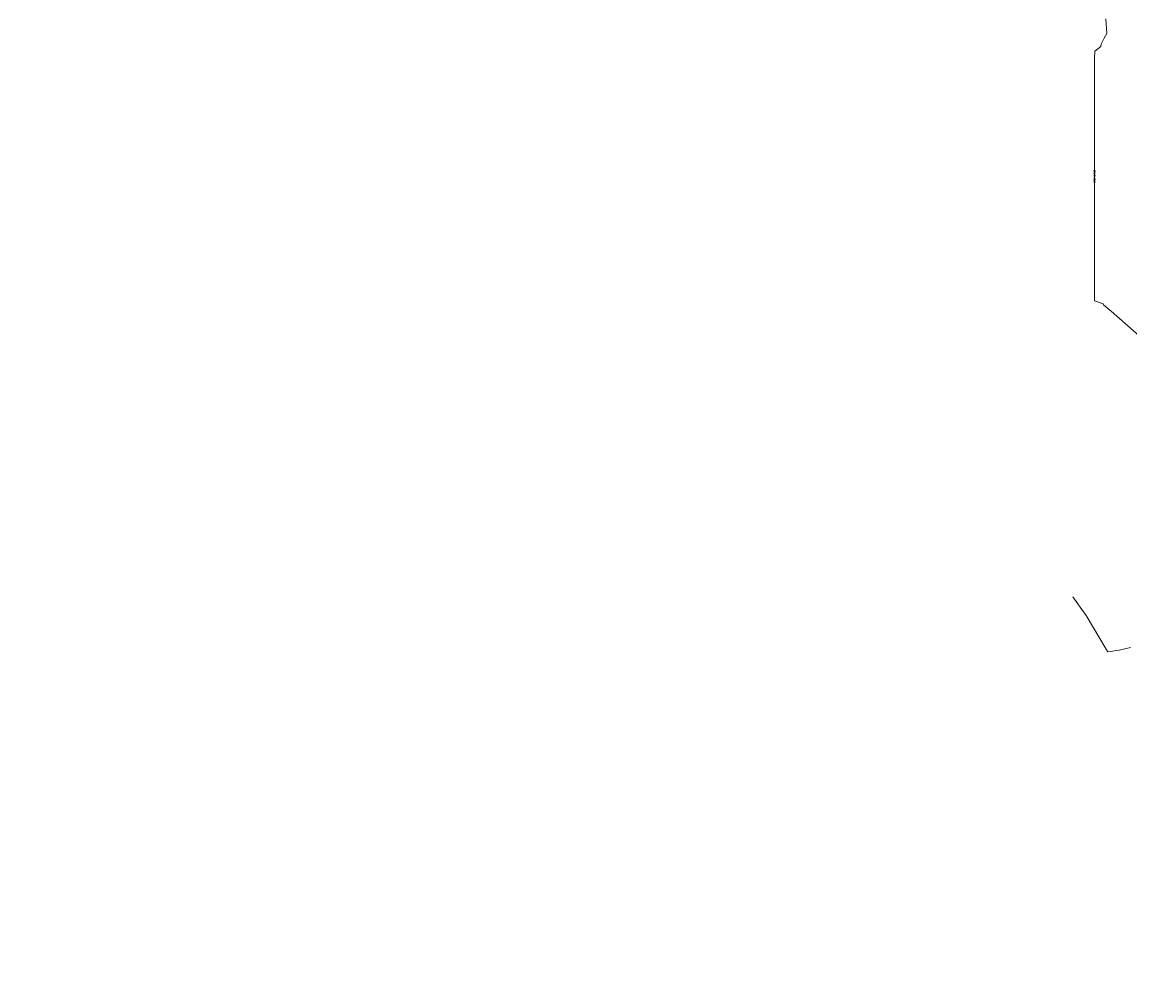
# Model space of a CAD drawing. Header units: millimetres. Extents: x 3402416 to 3403134, y 5267375 to 5268119.
# Tile 16 of 256: x 3402518 to 3402583, y 5267585 to 5267641. Entities that reach past the tile are written whole.
import ezdxf

# ---------------------------------------------------------------- set-up
doc = ezdxf.new("R2010")
doc.units = ezdxf.units.MM
doc.header["$MEASUREMENT"] = 0
doc.linetypes.add('100.5', pattern=[5.5, 3.9, -1.6])
for name, color, linetype, lineweight in [('IVK_NSH_Modell Umring Teil West', 7, 'Continuous', 0), ('IVK_Rahmen Stempel', 7, 'Continuous', 0), ('LGL_NSH_Beschriftung_Hoehenlinien_2015', 7, 'Continuous', 0), ('LGL_NSH_Zwischenhoehenlinie_2015', 7, 'Continuous', 0)]:
    doc.layers.add(name, color=color, linetype=linetype, lineweight=lineweight)
doc.styles.add('Textart 0', font='arial.ttf')

msp = doc.modelspace()

# ---------------------------------------------------------------- linework, layer by layer
at = {"layer": 'IVK_NSH_Modell Umring Teil West', "color": 6, "linetype": '100.5', "ltscale": 10, "true_color": 0xe202f2}
msp.add_open_spline([(3402628.253, 5267598.544, 269.937), (3402641.757, 5267606.054, 270.023), (3402657.553, 5267614.878, 270.114), (3402675.255, 5267624.773, 270.207), (3402675.324, 5267624.659, 270.079), (3402684.824, 5267621.981, 270.344), (3402684.826, 5267621.97, 270.458), (3402684.883, 5267621.864, 270.458), (3402685.543, 5267620.164, 270.387), (3402685.562, 5267620.086, 270.387), (3402685.564, 5267620.075, 270.322), (3402687.058, 5267616.919, 270.241), (3402687.044, 5267616.907, 270.297), (3402687.083, 5267616.837, 270.298), (3402687.222, 5267616.45, 270.294), (3402686.878, 5267615.082, 270.225), (3402688.132, 5267612.963, 270.158), (3402688.854, 5267611.727, 270.108), (3402692.632, 5267606.31, 265.792), (3402690.801, 5267601.975, 265.743), (3402690.498, 5267601.81, 265.685), (3402692.019, 5267598.974, 264.145), (3402693.751, 5267596.039, 263.722), (3402697.143, 5267589.96, 261.397), (3402697.219, 5267589.903, 261.323), (3402701.143, 5267583.189, 261.113), (3402700.796, 5267582.857, 261.114), (3402700.48, 5267582.471, 261.115), (3402700.24, 5267582.096, 261.116), (3402700.018, 5267581.634, 261.118), (3402699.865, 5267581.182, 261.121), (3402699.759, 5267580.656, 261.123), (3402699.724, 5267580.1, 261.127), (3402699.757, 5267579.607, 261.13), (3402699.84, 5267579.163, 261.133), (3402699.968, 5267578.744, 261.136), (3402700.137, 5267578.349, 261.14), (3402700.357, 5267577.958, 261.143), (3402700.601, 5267577.618, 261.146), (3402700.875, 5267577.308, 261.149), (3402701.194, 5267577.017, 261.152), (3402701.458, 5267576.818, 261.155), (3402701.77, 5267576.623, 261.157), (3402702.079, 5267576.466, 261.16), (3402702.457, 5267576.317, 261.162), (3402702.826, 5267576.211, 261.164), (3402703.183, 5267576.145, 261.166), (3402703.533, 5267576.111, 261.168), (3402703.896, 5267576.109, 261.169), (3402704.292, 5267576.143, 261.171), (3402704.681, 5267576.217, 261.172), (3402704.965, 5267576.296, 261.173), (3402705.217, 5267576.386, 261.173), (3402707.832, 5267577.842, 261.175), (3402709.09, 5267572.866, 261.096), (3402708.405, 5267568.61, 260.907), (3402698.283, 5267563.277, 261.169), (3402693.549, 5267560.553, 260.917), (3402685.523, 5267555.965, 261.026), (3402668.604, 5267549.392, 261.028), (3402659.972, 5267545.813, 260.693), (3402647.149, 5267540.036, 260.412), (3402637.208, 5267534.921, 260.309), (3402625.271, 5267527.783, 260.374), (3402614.853, 5267521.252, 260.423), (3402604.386, 5267513.647, 260.492), (3402591.208, 5267503.377, 260.76), (3402587.076, 5267508.519, 261.16), (3402587.731, 5267518.469, 265.454), (3402582.621, 5267519.527, 265.304), (3402588.906, 5267527.261, 265.481), (3402594.968, 5267537.514, 265.929), (3402603.304, 5267546.246, 266.775), (3402600.832, 5267549.266, 266.887), (3402596.744, 5267551.245, 269.012), (3402591.885, 5267549.833, 268.92), (3402587.239, 5267546.861, 269.081), (3402581.243, 5267547.71, 269.55), (3402581.129, 5267547.828, 269.548), (3402576.83, 5267544.403, 269.457), (3402573.092, 5267540.608, 269.43), (3402571.878, 5267541.8, 269.408), (3402570.615, 5267542.617, 269.407), (3402574.302, 5267546.633, 269.398), (3402567.663, 5267563.645, 269.883), (3402562.649, 5267562.897, 269.866), (3402562.595, 5267563.239, 269.861), (3402562.584, 5267563.318, 269.86), (3402562.11, 5267566.725, 269.873), (3402562.099, 5267566.805, 269.873), (3402563.338, 5267566.977, 269.879), (3402565.816, 5267567.348, 269.89), (3402567.039, 5267567.542, 269.896), (3402568.655, 5267567.813, 269.908), (3402570.73, 5267568.179, 269.912), (3402571.95, 5267568.407, 269.917), (3402573.148, 5267568.637, 269.923), (3402576.065, 5267569.267, 269.935), (3402578.987, 5267569.94, 269.946), (3402580.21, 5267570.222, 269.951), (3402581.417, 5267570.509, 269.956), (3402582.621, 5267570.804, 269.961), (3402583.824, 5267571.107, 269.967), (3402585.018, 5267571.417, 269.972), (3402587.407, 5267572.063, 269.983), (3402592.197, 5267573.463, 270.005), (3402594.547, 5267574.203, 270.015), (3402595.726, 5267574.586, 270.02), (3402596.901, 5267574.978, 270.026), (3402598.088, 5267575.384, 270.031), (3402599.405, 5267575.831, 270.038), (3402600.717, 5267576.286, 270.045), (3402602.256, 5267576.82, 270.053), (3402603.278, 5267577.202, 270.058), (3402604.589, 5267577.686, 270.064), (3402605.878, 5267578.171, 270.071), (3402607.163, 5267578.664, 270.078), (3402608.444, 5267579.165, 270.085), (3402609.722, 5267579.675, 270.091), (3402613.612, 5267581.348, 270.009), (3402612.713, 5267582.91, 270.024), (3402612.692, 5267583.028, 270.024), (3402612.691, 5267583.046, 269.904), (3402610.129, 5267589.514, 269.691), (3402610.114, 5267589.539, 269.803), (3402610.039, 5267589.633, 269.803), (3402611.28, 5267590.171, 269.812), (3402612.516, 5267590.718, 269.821), (3402613.75, 5267591.273, 269.83), (3402614.979, 5267591.836, 269.839), (3402616.205, 5267592.407, 269.848), (3402617.428, 5267592.985, 269.857), (3402618.646, 5267593.572, 269.866), (3402619.861, 5267594.166, 269.874), (3402621.072, 5267594.768, 269.883), (3402622.279, 5267595.378, 269.892), (3402623.481, 5267595.996, 269.901), (3402624.68, 5267596.621, 269.91), (3402625.875, 5267597.255, 269.919), (3402627.066, 5267597.896, 269.928), (3402628.253, 5267598.544, 269.937)], degree=1, dxfattribs=at)
at = {"layer": 'IVK_Rahmen Stempel', "color": 7, "linetype": 'Continuous', "lineweight": 30}
msp.add_3dface([(3402461.797, 5267374.849), (3403134.297, 5267374.849), (3403134.297, 5268117.349), (3402461.797, 5268117.349)], dxfattribs=at)
msp.add_3dface([(3402461.797, 5267374.849), (3403134.297, 5267374.849), (3403134.297, 5268117.349), (3402461.797, 5268117.349)], dxfattribs=at)
at = {"layer": 'LGL_NSH_Zwischenhoehenlinie_2015', "color": 190, "linetype": 'Continuous', "true_color": 0x9002f5, "flags": 128}
for points, elevation in [([(3402581.948, 5267641.463), (3402582.014, 5267640.599), (3402581.922, 5267640.456), (3402581.846, 5267640.32), (3402581.672, 5267639.983), (3402581.648, 5267639.847), (3402581.304, 5267639.567), (3402581.295, 5267639.431), (3402581.282, 5267639.295), (3402581.284, 5267639.226), (3402581.284, 5267624.849), (3402581.787, 5267624.682), (3402581.814, 5267624.615), (3402582.175, 5267624.303), (3402582.259, 5267624.242), (3402585.715, 5267621.2)], 269.8), ([(3402580, 5267607.426), (3402580.624, 5267606.537), (3402580.78, 5267606.331), (3402581.977, 5267604.34), (3402582.064, 5267604.185), (3402582.728, 5267604.286), (3402583.392, 5267604.443)], 269.6)]:
    msp.add_lwpolyline(points, dxfattribs=dict(at, elevation=elevation))

# ---------------------------------------------------------------- texts
at = {"layer": 'LGL_NSH_Beschriftung_Hoehenlinien_2015', "color": 7, "linetype": 'Continuous', "insert": (3402581.284, 5267632.189, 269.8), "char_height": 0.175, "attachment_point": 5, "rotation": 270, "line_spacing_factor": 0.69, "style": 'Textart 0'}
msp.add_mtext('\\f@Arial Unicode MS|b0|i0|c00|p39;269.80', dxfattribs=at)

doc.saveas('drawing.dxf')
